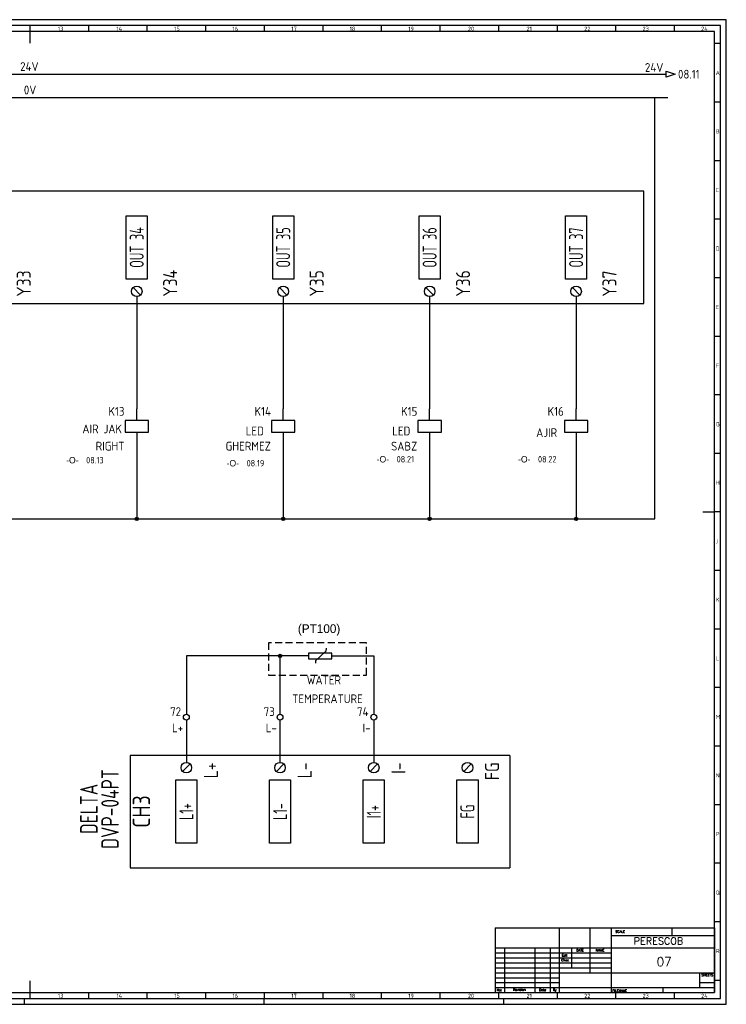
# Model space of a CAD drawing. Header units: millimetres. Extents: x 0 to 1189, y 5 to 846.
# Tile 2 of 2: x 586 to 1189, y 5 to 846. Entities that reach past the tile are written whole.
import ezdxf
from ezdxf.enums import TextEntityAlignment as Align

# ---------------------------------------------------------------- set-up
doc = ezdxf.new("R2010")
doc.units = ezdxf.units.MM
doc.header["$LTSCALE"] = 12
doc.linetypes.add('DASHED', pattern=[0.75, 0.5, -0.25])
doc.linetypes.add('HIDDEN2', pattern=[0.1875, 0.125, -0.0625])
for name, color, linetype in [('025', 1, 'Continuous'), ('035', 5, 'Continuous'), ('07', 7, 'Continuous'), ('DESC', 1, 'Continuous'), ('LOCBOX', 92, 'HIDDEN2'), ('MISC', 2, 'Continuous'), ('RED_2.5mm^2', 1, 'Continuous'), ('SYMS', 7, 'Continuous'), ('TAGS', 51, 'Continuous'), ('TERMS', 4, 'Continuous'), ('WIRENO', 70, 'Continuous'), ('WIREREF', 61, 'Continuous'), ('XREF', 7, 'Continuous')]:
    doc.layers.add(name, color=color, linetype=linetype)
doc.styles.add('ISO Proportional', font='isocp.shx')
doc.styles.add('WD', font='romans.shx')
doc.styles.add('WD_IEC', font='ISOCP2.shx', dxfattribs={"width": 0.9, "height": 4})

# ---------------------------------------------------------------- blocks, each defined once
blk = doc.blocks.new('IEC_border_a0')
at = {"layer": '035', "color": 0}
for p, q in [((1189, 841), (0, 841)), ((594.5, 836), (594.5, 831)), ((644.5, 836), (644.5, 831)), ((694.5, 836), (694.5, 831)), ((744.5, 836), (744.5, 831)), ((794.5, 836), (794.5, 831)), ((844.5, 836), (844.5, 831)), ((894.5, 836), (894.5, 831)), ((944.5, 836), (944.5, 831)), ((994.5, 836), (994.5, 831)), ((1044.5, 836), (1044.5, 831)), ((1094.5, 836), (1094.5, 831)), ((1144.5, 836), (1144.5, 831)), ((1189, 0), (1189, 841)), ((1183.97, 820.54), (1178.98, 820.54)), ((1183.97, 770.54), (1178.98, 770.54)), ((1183.97, 720.54), (1178.98, 720.54)), ((1183.97, 670.54), (1178.98, 670.54)), ((1183.97, 620.54), (1178.98, 620.54)), ((1183.98, 570.5), (1179, 570.5)), ((1183.98, 520.5), (1178.98, 520.5)), ((1183.98, 470.5), (1179, 470.5)), ((1183.98, 420.5), (1179, 420.5)), ((1183.98, 420.5), (1179, 420.5)), ((1183.98, 370.5), (1179, 370.5)), ((1183.98, 320.5), (1179, 320.5)), ((1184, 270.46), (1179.02, 270.46)), ((1184, 270.46), (1179.02, 270.46)), ((1184, 220.46), (1179.02, 220.46)), ((1184, 170.46), (1179.02, 170.46)), ((1184, 120.46), (1179.02, 120.46)), ((1184, 70.46), (1179.02, 70.46)), ((1184.02, 20.42), (1179.03, 20.42)), ((594.5, 10), (594.5, 5)), ((644.5, 10), (644.5, 5)), ((694.5, 10), (694.5, 5)), ((744.5, 10), (744.5, 5)), ((744.5, 10), (744.5, 5)), ((794.5, 10), (794.5, 5)), ((844.5, 10), (844.5, 5)), ((894.5, 10), (894.5, 5)), ((944.5, 10), (944.5, 5)), ((994.5, 10), (994.5, 5)), ((1044.5, 10), (1044.5, 5)), ((1094.5, 10), (1094.5, 5)), ((1144.5, 10), (1144.5, 5)), ((0, 0), (1189, 0)), ((590, 0), (590, 5)), ((794.5, 0), (794.5, 5)), ((999, 0), (999, 5))]:
    blk.add_line(p, q, dxfattribs=at)
blk.add_lwpolyline([(10, 10), (1179, 10), (1179, 831), (10, 831)], close=True, dxfattribs=at)
at = {"layer": '07', "color": 0}
for p, q in [((594.5, 831), (594.5, 821)), ((1169, 420.5), (1179, 420.5)), ((594.5, 20), (594.5, 10))]:
    blk.add_line(p, q, dxfattribs=at)
blk.add_lwpolyline([(5, 5), (1184, 5), (1184, 836), (5, 836)], close=True, dxfattribs=at)
at = {"layer": '035', "color": 0, "style": 'ISO Proportional'}
for s, p in [('13', (618.42, 831.5)), ('14', (668.46, 831.5)), ('15', (717.72, 831.5)), ('16', (767.49, 831.5)), ('17', (817.72, 831.5)), ('18', (867.49, 831.5)), ('19', (917.49, 831.5)), ('20', (968.42, 831.5)), ('21', (1018.46, 831.5)), ('22', (1067.72, 831.5)), ('23', (1117.49, 831.5)), ('24', (1167.49, 831.5)), ('A', (1179.98, 793.79)), ('B', (1179.98, 743.79)), ('C', (1179.98, 693.79)), ('D', (1179.98, 643.79)), ('E', (1180, 593.75)), ('F', (1180, 543.75)), ('G', (1180, 493.75)), ('H', (1180, 443.75)), ('J', (1180, 393.75)), ('K', (1180, 343.75)), ('L', (1180.02, 293.72)), ('M', (1180.02, 243.72)), ('N', (1180.02, 193.72)), ('P', (1180.02, 143.72)), ('Q', (1180.02, 93.72)), ('R', (1180.03, 43.68)), ('13', (618.42, 5.5)), ('14', (668.46, 5.5)), ('15', (717.72, 5.5)), ('16', (767.49, 5.5)), ('17', (817.72, 5.5)), ('18', (867.49, 5.5)), ('19', (917.49, 5.5)), ('20', (968.42, 5.5)), ('21', (1018.46, 5.5)), ('22', (1067.72, 5.5)), ('23', (1117.49, 5.5)), ('24', (1167.49, 5.5))]:
    blk.add_text(s, height=3.5, dxfattribs=at).set_placement(p)
blk = doc.blocks.new('IEC_tblock_a0')
at = {"layer": '035'}
for p, q in [((-106.6, 55.25), (-106.6, 17)), ((-36.4, 55.25), (-36.4, 48.88)), ((-88.4, 48.88), (0, 48.88)), ((-187.2, 34), (-88.4, 34)), ((-179.4, 38.25), (-179.4, 0)), ((-153.4, 38.25), (-153.4, 0)), ((-140.4, 38.25), (-140.4, 0)), ((-122.2, 38.25), (-122.2, 21.25)), ((-187.2, 29.75), (-88.4, 29.75)), ((-187.2, 25.5), (-88.4, 25.5)), ((-187.2, 21.25), (-88.4, 21.25)), ((-187.2, 17), (-132.6, 17)), ((-187.2, 12.75), (-132.6, 12.75)), ((-187.2, 8.5), (-132.6, 8.5)), ((-13, 8.5), (0, 8.5)), ((-187.2, 4.25), (0, 4.25)), ((-44.2, 4.25), (-44.2, 0))]:
    blk.add_line(p, q, dxfattribs=at)
at = {"layer": '07'}
for p, q in [((-187.2, 55.25), (0, 55.25)), ((-187.2, 55.25), (-187.2, 0)), ((-132.6, 55.25), (-132.6, 0)), ((-88.4, 55.25), (-88.4, 0)), ((0, 55.25), (0, 0)), ((-187.2, 38.25), (0, 38.25)), ((-132.6, 17), (0, 17)), ((-13, 17), (-13, 4.25)), ((-187.2, 0), (0, 0))]:
    blk.add_line(p, q, dxfattribs=at)
at = {"style": 'WD'}
for tag, p in [('SCALE', (-69.88, 51.07)), ('SH', (-8.74, 10.06)), ('FILENAME', (-68.15, 0.8))]:
    blk.add_attdef(tag, p, '', height=2, dxfattribs=at)
for tag, height, p in [('PROJDESC', 5, (-45.9, 29.2)), ('CKDATE', 2, (-114.85, 26.58)), ('EDDATE', 2, (-114.97, 30.8)), ('EDBY', 2, (-98.02, 30.86)), ('CKBY', 2, (-97.88, 26.3)), ('DWGDESC', 5, (-44.85, 19.72)), ('DWGNO', 3.5, (-48.54, 9.46))]:
    blk.add_attdef(tag, text='', height=height, dxfattribs=at).set_placement(p, align=Align.CENTER)
at = {"style": 'WD', "flags": 1}
blk.add_attdef('WD_TB', (-120.95, 11.91), '', height=2, dxfattribs=at)
at = {"layer": '025', "style": 'WD'}
for s, p in [('SCALE', (-80.57, 51.13)), ('NAME', (-97.74, 35.14)), ('No:', (-183.81, 1.19)), ('Revision', (-166.53, 1.47)), ('Date', (-146.79, 1.28)), ('By', (-136.33, 1.37))]:
    blk.add_text(s, height=2, dxfattribs=at).set_placement(p, align=Align.CENTER)
for s, p in [('DATE', (-118, 35)), ('Chec.', (-130.82, 26.72)), ('Edit', (-130.55, 30.72)), ('SHEETS', (-11.17, 14.05)), ('FILENAME', (-87.18, 0.61))]:
    blk.add_text(s, height=2, dxfattribs=at).set_placement(p)
blk = doc.blocks.new('PLCIO_2F11')
at = {"layer": 'SYMS'}
for p, q in [((-48, 48), (-48, -48)), ((1007.91, 48), (-48, 48)), ((1007.91, -48), (1007.91, 48)), ((-3.18, 34.32), (3.18, 40.68)), ((66, -27), (66, 27)), ((66, 27), (84, 27)), ((84, 27), (84, -27)), ((191, -27), (191, 27)), ((191, 27), (209, 27)), ((209, 27), (209, -27)), ((316, -27), (316, 27)), ((316, 27), (334, 27)), ((334, 27), (334, -27)), ((441, -27), (441, 27)), ((441, 27), (459, 27)), ((459, 27), (459, -27)), ((566, -27), (566, 27)), ((566, 27), (584, 27)), ((584, 27), (584, -27)), ((691, -27), (691, 27)), ((691, 27), (709, 27)), ((709, 27), (709, -27)), ((816, -27), (816, 27)), ((816, 27), (834, 27)), ((834, 27), (834, -27)), ((941, -27), (941, 27)), ((941, 27), (959, 27)), ((959, 27), (959, -27)), ((84, -27), (66, -27)), ((209, -27), (191, -27)), ((334, -27), (316, -27)), ((459, -27), (441, -27)), ((584, -27), (566, -27)), ((709, -27), (691, -27)), ((834, -27), (816, -27)), ((959, -27), (941, -27)), ((71.82, -34.32), (78.18, -40.68)), ((196.82, -34.32), (203.18, -40.68)), ((321.82, -34.32), (328.18, -40.68)), ((446.82, -34.32), (453.18, -40.68)), ((571.82, -34.32), (578.18, -40.68)), ((696.82, -34.32), (703.18, -40.68)), ((821.82, -34.32), (828.18, -40.68)), ((946.82, -34.32), (953.18, -40.68)), ((-48, -48), (1007.91, -48))]:
    blk.add_line(p, q, dxfattribs=at)
for centre in [(0, 37.5), (75, -37.5), (200, -37.5), (325, -37.5), (450, -37.5), (575, -37.5), (700, -37.5), (825, -37.5), (950, -37.5)]:
    blk.add_circle(centre, 4.5, dxfattribs=at)
at = {"layer": 'SYMS', "style": 'WD_IEC', "width": 0.9}
for tag, p in [('TERMDESC01', (6, 60)), ('TERM02', (97.5, -42)), ('TERM03', (222.5, -42)), ('TERM04', (347.5, -42)), ('TERM05', (472.5, -42)), ('TERM06', (597.5, -42)), ('TERM07', (722.5, -42)), ('TERM08', (847.5, -42)), ('TERM09', (972.5, -42))]:
    blk.add_attdef(tag, text='', height=12, rotation=90, dxfattribs=at).set_placement(p, align=Align.TOP_LEFT)
for tag, p in [('DESCB02', (84, 66)), ('DESCC02', (102, 66)), ('DESCD02', (120, 66)), ('DESCB03', (209, 66)), ('DESCC03', (227, 66)), ('DESCD03', (245, 66)), ('DESCA04', (316, 66)), ('DESCB04', (334, 66)), ('DESCC04', (352, 66)), ('DESCD04', (370, 66)), ('DESCB05', (459, 66)), ('DESCC05', (477, 66)), ('DESCD05', (495, 66)), ('DESCA06', (566, 66)), ('DESCB06', (584, 66)), ('DESCC06', (602, 66)), ('DESCD06', (620, 66)), ('DESCA07', (691, 66)), ('DESCB07', (709, 66)), ('DESCC07', (727, 66)), ('DESCD07', (745, 66)), ('DESCA08', (816, 66)), ('DESCB08', (834, 66)), ('DESCC08', (852, 66)), ('DESCD08', (870, 66)), ('DESCB09', (959, 66)), ('DESCC09', (977, 66)), ('DESCD09', (995, 66)), ('DESCA02', (66, 66)), ('DESCE02', (138, 66)), ('DESCA03', (191, 66)), ('DESCE03', (263, 66)), ('DESCE04', (388, 66)), ('DESCA05', (441, 66)), ('DESCE05', (513, 66)), ('DESCE06', (638, 66)), ('DESCE07', (763, 66)), ('DESCE08', (888, 66)), ('DESCA09', (941, 66)), ('DESCE09', (1013, 66))]:
    blk.add_attdef(tag, p, '', height=15, rotation=90, dxfattribs=at)
at = {"layer": 'SYMS', "style": 'WD_IEC', "width": 0.9, "flags": 1}
for tag, p in [('X2TERM01', (0, 42)), ('X8TERM02', (75, -42)), ('X8TERM03', (200, -42)), ('X8TERM04', (325, -42)), ('X8TERM05', (450, -42)), ('X8TERM06', (575, -42)), ('X8TERM07', (700, -42)), ('X8TERM08', (825, -42)), ('X8TERM09', (950, -42))]:
    blk.add_attdef(tag, text='', height=1.92, rotation=90, dxfattribs=at).set_placement(p, align=Align.RIGHT)
at = {"layer": 'SYMS', "style": 'WD_IEC', "width": 0.9}
for tag, p in [('TERM01', (12, 42)), ('TERMDESC02', (81, -60)), ('TERMDESC03', (206, -60)), ('TERMDESC04', (331, -60)), ('TERMDESC05', (456, -60)), ('TERMDESC06', (581, -60)), ('TERMDESC07', (706, -60)), ('TERMDESC08', (831, -60)), ('TERMDESC09', (956, -60))]:
    blk.add_attdef(tag, text='', height=12, rotation=90, dxfattribs=at).set_placement(p, align=Align.TOP_RIGHT)
at = {"layer": 'SYMS', "style": 'WD_IEC'}
for tag, width, p in [('INST', 0.8, (-159, 0)), ('LINE1', 0.9, (-87, 0)), ('LINE2', 0.9, (-69, 0)), ('DESC', 0.9, (-50.84, 0)), ('LOC', 0.8, (-141, 0)), ('MFG', 0.8, (-123, 0)), ('CAT', 0.8, (-105, 0)), ('TAG', 0.7, (-30.87, 0))]:
    blk.add_attdef(tag, text='', height=15, rotation=90, dxfattribs=dict(at, width=width)).set_placement(p, align=Align.CENTER)
at = {"layer": 'SYMS', "style": 'WD_IEC', "width": 0.7}
for tag, p in [('TAGA02', (75, 0)), ('TAGA03', (200, 0)), ('TAGA04', (325, 0)), ('TAGA05', (450, 0)), ('TAGA06', (575, 0)), ('TAGA07', (700, 0)), ('TAGA08', (825, 0)), ('TAGA09', (950, 0))]:
    blk.add_attdef(tag, text='', height=12, rotation=90, dxfattribs=at).set_placement(p, align=Align.MIDDLE_CENTER)
at = {"layer": 'SYMS', "linetype": 'Continuous', "style": 'WD_IEC', "width": 0.9, "flags": 9}
blk.add_attdef('ASSYCODE', text='', height=1.92, rotation=90, dxfattribs=at).set_placement((-102.85, -22.08), align=Align.CENTER)
blk = doc.blocks.new('WDDOT')
for radius in [0.72, 0.449, 0.223]:
    blk.add_circle((0, 0), radius)
blk = doc.blocks.new('VCR1')
for p, q in [((0, 2.5), (0, 7.5)), ((0, -2.5), (0, -7.5))]:
    blk.add_line(p, q)
blk.add_lwpolyline([(-5, 2.5), (-5, -2.5), (5, -2.5), (5, 2.5)], close=True)
at = {"style": 'WD_IEC'}
for tag, p in [('INST', (-5.25, 11.5)), ('LOC', (-5.25, 8)), ('TAG1', (-5.25, 4.5)), ('DESC1', (-5.25, -6.85)), ('DESC2', (-5.25, -10.35)), ('DESC3', (-5.25, -13.85))]:
    blk.add_attdef(tag, text='', height=2.5, dxfattribs=at).set_placement(p, align=Align.RIGHT)
blk.add_attdef('TERM01', text='', height=2, rotation=90, dxfattribs=at).set_placement((-1, 7.5), align=Align.RIGHT)
at = {"style": 'WD_IEC', "flags": 1}
for tag, p, height in [('X2TERM01', (0, 7.5), 0.32), ('X4LINK', (-5, 0), 0.32), ('X1LINK', (5, 0), 0.32), ('ASSYCODE', (1, -4), 1), ('X8TERM02', (0, -7.5), 0.32), ('CATDESC', (1, -7), 1), ('FAMILY', (1, -5.5), 1)]:
    blk.add_attdef(tag, p, '', height=height, dxfattribs=at)
at = {"style": 'WD_IEC', "flags": 9}
for tag, p in [('MFG', (-6, 1)), ('CAT', (-6, -1.5))]:
    blk.add_attdef(tag, text='', height=1.5, dxfattribs=at).set_placement(p, align=Align.RIGHT)
at = {"style": 'WD_IEC'}
blk.add_attdef('TERM02', (-1, -7.5), '', height=2, rotation=90, dxfattribs=at)
at = {"lineweight": 9, "style": 'WD_IEC'}
for tag, p in [('NO', (-5.5, -16.5)), ('NC', (-5.5, -20))]:
    blk.add_attdef(tag, text='', height=2.5, dxfattribs=at).set_placement(p, align=Align.TOP_RIGHT)
for tag, p in [('XREFNO', (-4, -16.5)), ('XREFNC', (-4, -20))]:
    blk.add_attdef(tag, text='', height=2.5, dxfattribs=at).set_placement(p, align=Align.TOP_LEFT)
blk = doc.blocks.new('WD_WNH')
at = {"linetype": 'Continuous', "style": 'WD_IEC', "width": 0.8}
blk.add_attdef('WIRENO', text='', height=2.5, dxfattribs=at).set_placement((0, 0.75), align=Align.CENTER)
at = {"style": 'WD_IEC', "flags": 1}
for tag, p in [('W01USER', (0, 1.25)), ('W02USER', (0, 1.125)), ('W03USER', (0, 1)), ('W04USER', (0, 0.875)), ('W05USER', (0, 0.75)), ('W06USER', (0, 0.625)), ('W07USER', (0, 0.5)), ('W08USER', (0, 0.375)), ('W09USER', (0, 0.25)), ('W10USER', (0, 0.125))]:
    blk.add_attdef(tag, text='', height=0.08, dxfattribs=at).set_placement(p, align=Align.CENTER)
blk = doc.blocks.new('PLCIO_6325')
blk.add_line((276, 48), (276, -48))
at = {"layer": 'SYMS'}
for p, q in [((-48, 48), (-48, -48)), ((276, 48), (-48, 48)), ((-3.18, 34.32), (3.18, 40.68)), ((76.82, 34.32), (83.18, 40.68)), ((156.82, 34.32), (163.18, 40.68)), ((236.82, 34.32), (243.18, 40.68)), ((-9, -27), (-9, 27)), ((-9, 27), (9, 27)), ((9, 27), (9, -27)), ((71, -27), (71, 27)), ((71, 27), (89, 27)), ((89, 27), (89, -27)), ((151, -27), (151, 27)), ((151, 27), (169, 27)), ((169, 27), (169, -27)), ((231, -27), (231, 27)), ((231, 27), (249, 27)), ((249, 27), (249, -27)), ((9, -27), (-9, -27)), ((89, -27), (71, -27)), ((169, -27), (151, -27)), ((249, -27), (231, -27)), ((-48, -48), (276, -48))]:
    blk.add_line(p, q, dxfattribs=at)
for centre in [(0, 37.5), (80, 37.5), (160, 37.5), (240, 37.5)]:
    blk.add_circle(centre, 4.5, dxfattribs=at)
at = {"layer": 'SYMS', "style": 'WD_IEC', "width": 0.9}
for tag, p in [('TERMDESC02', (86.25, 60)), ('TERMDESC04', (246.25, 60)), ('TERMDESC01', (6.25, 60)), ('TERMDESC03', (166.25, 60))]:
    blk.add_attdef(tag, text='', height=12, rotation=90, dxfattribs=at).set_placement(p, align=Align.TOP_LEFT)
at = {"layer": 'SYMS', "style": 'WD_IEC', "width": 0.9, "flags": 1}
for tag, p in [('X2TERM01', (0, 42)), ('X2TERM02', (80, 42)), ('X2TERM03', (160, 42)), ('X2TERM04', (240, 42))]:
    blk.add_attdef(tag, text='', height=1.92, rotation=90, dxfattribs=at).set_placement(p, align=Align.RIGHT)
at = {"layer": 'SYMS', "style": 'WD_IEC', "width": 0.9}
for tag, p in [('TERM01', (15, 42)), ('TERM02', (95, 42)), ('TERM03', (175, 42)), ('TERM04', (255, 42))]:
    blk.add_attdef(tag, text='', height=12, rotation=90, dxfattribs=at).set_placement(p, align=Align.TOP_RIGHT)
at = {"layer": 'SYMS', "style": 'WD_IEC'}
for tag, width, p in [('INST', 0.8, (-159, 0)), ('LINE1', 0.9, (-87, 0)), ('LINE2', 0.9, (-69, 0)), ('DESC', 0.9, (-50.84, 0)), ('LOC', 0.8, (-141, 0)), ('MFG', 0.8, (-123, 0)), ('CAT', 0.8, (-105, 0)), ('TAG', 0.9, (-30.87, 0))]:
    blk.add_attdef(tag, text='', height=15, rotation=90, dxfattribs=dict(at, width=width)).set_placement(p, align=Align.CENTER)
at = {"layer": 'SYMS', "style": 'WD_IEC', "width": 0.7}
for tag, p in [('TAGA01', (0, 0)), ('TAGA02', (80, 0)), ('TAGA03', (160, 0)), ('TAGA04', (240, 0))]:
    blk.add_attdef(tag, text='', height=12, rotation=90, dxfattribs=at).set_placement(p, align=Align.MIDDLE_CENTER)
at = {"layer": 'SYMS', "linetype": 'Continuous', "style": 'WD_IEC', "width": 0.9, "flags": 9}
blk.add_attdef('ASSYCODE', text='', height=1.92, rotation=90, dxfattribs=at).set_placement((-102.85, -22.08), align=Align.CENTER)
at = {"layer": 'SYMS', "style": 'WD_IEC', "width": 0.9}
for tag, p in [('DESCA01', (-9, -111)), ('DESCB01', (9, -111)), ('DESCC01', (27, -111)), ('DESCD01', (45, -111)), ('DESCE01', (63, -111)), ('DESCA02', (71, -111)), ('DESCB02', (89, -111)), ('DESCC02', (107, -111)), ('DESCD02', (125, -111)), ('DESCE02', (143, -111)), ('DESCA03', (151, -111)), ('DESCB03', (169, -111)), ('DESCC03', (187, -111)), ('DESCD03', (205, -111)), ('DESCE03', (223, -111)), ('DESCA04', (231, -111)), ('DESCB04', (249, -111)), ('DESCC04', (267, -111)), ('DESCD04', (285, -111)), ('DESCE04', (303, -111))]:
    blk.add_attdef(tag, text='', height=15, rotation=90, dxfattribs=at).set_placement(p, align=Align.RIGHT)
blk = doc.blocks.new('HRE1B')
for p, q in [((-5, 0), (-10, 0)), ((2.49, 2.08), (-2.04, -2.04)), ((2.52, 3.3), (2.49, 2.08)), ((5, 0), (10, 0)), ((-2.04, -2.04), (-2.04, -3.01))]:
    blk.add_line(p, q)
blk.add_lwpolyline([(-5, -1.25), (5, -1.25), (5, 1.25), (-5, 1.25)], close=True)
at = {"style": 'WD_IEC'}
for tag, p in [('INST', (-7.5, 11.12)), ('LOC', (-7.5, 7.62)), ('TAG1', (-7.5, 4.12)), ('DESC1', (-7.5, -7.25)), ('DESC2', (-7.5, -10.75)), ('DESC3', (-7.5, -14.25))]:
    blk.add_attdef(tag, text='', height=2.5, dxfattribs=at).set_placement(p, align=Align.RIGHT)
for tag, p, height, flags in [('MFG', (7.42, 12.12), 1.5, 9), ('CAT', (7.42, 9.62), 1.5, 9), ('X4TERM01', (-10, 0), 0.32, 1), ('TERM01', (-10, 1), 2, 8), ('X1TERM02', (10, 0), 0.32, 1), ('ASSYCODE', (6, -2.75), 1, 1), ('FAMILY', (6, -4.25), 1, 1), ('CATDESC', (6, -5.75), 1, 1)]:
    blk.add_attdef(tag, p, '', height=height, dxfattribs=dict(at, flags=flags))
blk.add_attdef('RATING1', (-2.58, 4.12), '', height=2.5, dxfattribs=at)
at = {"style": 'WD_IEC', "flags": 8}
blk.add_attdef('TERM02', text='', height=2, dxfattribs=at).set_placement((10, 1), align=Align.RIGHT)
blk = doc.blocks.new('VT0002')
blk.add_circle((0, 0), 1.25)
at = {"style": 'WD_IEC'}
for tag, p in [('INST', (-2.25, 6.5)), ('LOC', (-2.25, 3.5)), ('DESC1', (-2.25, -6.25)), ('DESC2', (-2.25, -9.25)), ('DESC3', (-2.25, -12.25))]:
    blk.add_attdef(tag, text='', height=2.5, dxfattribs=at).set_placement(p, align=Align.RIGHT)
at = {"style": 'WD_IEC', "flags": 1}
for tag, p, height in [('ASSYCODE', (2.75, 10.75), 1), ('CATDESC', (2.75, 9.25), 1), ('MFG', (2.75, 7.25), 1.5), ('CAT', (2.75, 4.75), 1.5), ('X4PIN01', (-1.25, 1), 0.25), ('X4TERMDESC01', (-1.25, 0.5), 0.4), ('X4TERM01', (-1.25, 0), 0.25), ('STRIPSEQ', (0, 0), 0.025), ('X2PIN01', (0, 2.25), 0.25), ('X2TERMDESC01', (0, 1.75), 0.4), ('X2TERM01', (0, 1.25), 0.25), ('X8PIN01', (0, -0.25), 0.25), ('X1PIN01', (1.25, 1), 0.25), ('X1TERMDESC01', (1.25, 0.5), 0.4), ('X1TERM01', (1.25, 0), 0.25), ('LINKTERM', (0, -0.04), 0.025), ('X8TERMDESC01', (0, -0.75), 0.4), ('X8TERM01', (0, -1.25), 0.25)]:
    blk.add_attdef(tag, p, '', height=height, dxfattribs=at)
at = {"style": 'WD_IEC', "flags": 8}
for tag, height, p in [('TAGSTRIP', 2.5, (-2.25, 0.5)), ('TERM01', 2, (-2.25, -3.25))]:
    blk.add_attdef(tag, text='', height=height, dxfattribs=at).set_placement(p, align=Align.RIGHT)
blk = doc.blocks.new('HA1S1')
blk.add_lwpolyline([(0, 1.25), (3.75, 0), (0, -1.25)], close=True)
at = {"style": 'WD_IEC'}
for tag, height, flags, p in [('WIRENO', 2.5, 8, (-1.25, 1)), ('SIGCODE', 1, 1, (5, 1.8))]:
    blk.add_attdef(tag, text='', height=height, dxfattribs=dict(at, flags=flags)).set_placement(p, align=Align.RIGHT)
at = {"style": 'WD_IEC', "flags": 1}
blk.add_attdef('X4TERM01', (0, 0), '', height=0.32, dxfattribs=at)
at = {"style": 'WD_IEC'}
blk.add_attdef('XREF', text='', height=2.5, dxfattribs=at).set_placement((5, 0), align=Align.MIDDLE_LEFT)
blk.add_attdef('DESC1', text='', height=2.5, dxfattribs=at).set_placement((-1.25, -1), align=Align.TOP_RIGHT)

msp = doc.modelspace()

# ---------------------------------------------------------------- linework, layer by layer
at = {"layer": 'LOCBOX', "color": 0, "linetype": 'DASHED'}
msp.add_lwpolyline([(881.82, 313.71), (798.14, 313.71), (798.14, 286.2), (881.82, 286.2)], close=True, dxfattribs=at)
at = {"layer": 'RED_2.5mm^2', "color": 0}
for p, q in [((50.27, 799.38), (1137.78, 799.38)), ((50.27, 779.38), (1139.03, 779.38)), ((1128.1, 419.57), (1128.1, 779.38)), ((685.8, 609.39), (685.8, 513.63)), ((810.8, 609.39), (810.8, 513.63)), ((935.8, 609.39), (935.8, 513.63)), ((1060.8, 609.39), (1060.8, 513.63)), ((685.8, 483.63), (685.8, 419.57)), ((810.8, 483.63), (810.8, 419.57)), ((935.8, 483.63), (935.8, 419.57)), ((1060.8, 483.63), (1060.8, 419.57)), ((185.8, 419.57), (1128.1, 419.57)), ((822.34, 302.46), (728.11, 302.46)), ((728.11, 302.46), (728.11, 252.69)), ((808.11, 252.69), (808.11, 302.46)), ((862.34, 302.46), (888.11, 302.46)), ((888.11, 302.46), (888.11, 252.69)), ((728.11, 247.69), (728.11, 211.56)), ((808.11, 211.56), (808.11, 247.69)), ((888.11, 247.69), (888.11, 211.56))]:
    msp.add_line(p, q, dxfattribs=at)

# ---------------------------------------------------------------- block references
msp.add_blockref('IEC_border_a0', (0, 4.94))
ref = msp.add_blockref('IEC_tblock_a0', (1179, 14.94))
ref.add_attrib('SH', '07', (1129.54, 37.57), dxfattribs={"height": 7.5, "style": 'WD'})
ref.add_attrib('PROJDESC', 'PERESCOB', dxfattribs={"height": 6, "style": 'WD'}).set_placement((1131.12, 56.04), align=Align.CENTER)
at = {"layer": 'SYMS'}
ref = msp.add_blockref('HA1S1', (1137.78, 799.38), dxfattribs=dict(at, xscale=2, yscale=2, zscale=2))
ref.add_attrib('XREF', '08.11', dxfattribs={"layer": 'XREF', "height": 7.5, "style": 'WD_IEC'}).set_placement((1147.78, 799.38), align=Align.MIDDLE_LEFT)
ref.add_attrib('WIRENO', '24V', dxfattribs={"layer": 'WIREREF', "height": 7.5, "style": 'WD_IEC', "flags": 8}).set_placement((1135.28, 801.38), align=Align.RIGHT)
at = {"layer": 'SYMS', "color": 0}
ref = msp.add_blockref('PLCIO_2F11', (110.8, 651.39), dxfattribs=at)
ref.add_attrib('TERM01', 'C0', dxfattribs={"layer": 'TERMS', "height": 12, "rotation": 90, "style": 'WD_IEC', "width": 0.9}).set_placement((122.8, 693.39), align=Align.TOP_RIGHT)
ref.add_attrib('TAG', 'OUT POT', dxfattribs={"layer": 'TAGS', "height": 15, "rotation": 90, "style": 'WD_IEC', "width": 0.7}).set_placement((79.93, 651.39), align=Align.CENTER)
ref.add_attrib('CAT', '16SP-2', dxfattribs={"layer": 'MISC', "height": 15, "rotation": 90, "style": 'WD_IEC', "width": 0.8}).set_placement((50.14, 652.16), align=Align.CENTER)
ref.add_attrib('MFG', 'DELTA DVP', dxfattribs={"layer": 'MISC', "height": 15, "rotation": 90, "style": 'WD_IEC', "width": 0.8}).set_placement((32.14, 652.16), align=Align.CENTER)
ref.add_attrib('TERM02', 'Y30', dxfattribs={"layer": 'TERMS', "height": 12, "rotation": 90, "style": 'WD_IEC', "width": 0.9}).set_placement((208.3, 609.39), align=Align.TOP_LEFT)
ref.add_attrib('TAGA02', 'OUT 30', dxfattribs={"layer": 'TAGS', "height": 12, "rotation": 90, "style": 'WD_IEC', "width": 0.7}).set_placement((185.8, 651.39), align=Align.MIDDLE_CENTER)
ref.add_attrib('TERM03', 'Y31', dxfattribs={"layer": 'TERMS', "height": 12, "rotation": 90, "style": 'WD_IEC', "width": 0.9}).set_placement((333.3, 609.39), align=Align.TOP_LEFT)
ref.add_attrib('TAGA03', 'OUT 31', dxfattribs={"layer": 'TAGS', "height": 12, "rotation": 90, "style": 'WD_IEC', "width": 0.7}).set_placement((310.8, 651.39), align=Align.MIDDLE_CENTER)
ref.add_attrib('TERM04', 'Y32', dxfattribs={"layer": 'TERMS', "height": 12, "rotation": 90, "style": 'WD_IEC', "width": 0.9}).set_placement((458.3, 609.39), align=Align.TOP_LEFT)
ref.add_attrib('TAGA04', 'OUT 32', dxfattribs={"layer": 'TAGS', "height": 12, "rotation": 90, "style": 'WD_IEC', "width": 0.7}).set_placement((435.8, 651.39), align=Align.MIDDLE_CENTER)
ref.add_attrib('TERM05', 'Y33', dxfattribs={"layer": 'TERMS', "height": 12, "rotation": 90, "style": 'WD_IEC', "width": 0.9}).set_placement((583.3, 609.39), align=Align.TOP_LEFT)
ref.add_attrib('TAGA05', 'OUT 33', dxfattribs={"layer": 'TAGS', "height": 12, "rotation": 90, "style": 'WD_IEC', "width": 0.7}).set_placement((560.8, 651.39), align=Align.MIDDLE_CENTER)
ref.add_attrib('TERM06', 'Y34', dxfattribs={"layer": 'TERMS', "height": 12, "rotation": 90, "style": 'WD_IEC', "width": 0.9}).set_placement((708.3, 609.39), align=Align.TOP_LEFT)
ref.add_attrib('TAGA06', 'OUT 34', dxfattribs={"layer": 'TAGS', "height": 12, "rotation": 90, "style": 'WD_IEC', "width": 0.7}).set_placement((685.8, 651.39), align=Align.MIDDLE_CENTER)
ref.add_attrib('TERM07', 'Y35', dxfattribs={"layer": 'TERMS', "height": 12, "rotation": 90, "style": 'WD_IEC', "width": 0.9}).set_placement((833.3, 609.39), align=Align.TOP_LEFT)
ref.add_attrib('TAGA07', 'OUT 35', dxfattribs={"layer": 'TAGS', "height": 12, "rotation": 90, "style": 'WD_IEC', "width": 0.7}).set_placement((810.8, 651.39), align=Align.MIDDLE_CENTER)
ref.add_attrib('TERM08', 'Y36', dxfattribs={"layer": 'TERMS', "height": 12, "rotation": 90, "style": 'WD_IEC', "width": 0.9}).set_placement((958.3, 609.39), align=Align.TOP_LEFT)
ref.add_attrib('TAGA08', 'OUT 36', dxfattribs={"layer": 'TAGS', "height": 12, "rotation": 90, "style": 'WD_IEC', "width": 0.7}).set_placement((935.8, 651.39), align=Align.MIDDLE_CENTER)
ref.add_attrib('TERM09', 'Y37', dxfattribs={"layer": 'TERMS', "height": 12, "rotation": 90, "style": 'WD_IEC', "width": 0.9}).set_placement((1083.3, 609.39), align=Align.TOP_LEFT)
ref.add_attrib('TAGA09', 'OUT 37', dxfattribs={"layer": 'TAGS', "height": 12, "rotation": 90, "style": 'WD_IEC', "width": 0.7}).set_placement((1060.8, 651.39), align=Align.MIDDLE_CENTER)
ref = msp.add_blockref('VCR1', (685.8, 498.63), dxfattribs=dict(at, xscale=2, yscale=2, zscale=2))
ref.add_attrib('DESC2', 'RIGHT', dxfattribs={"layer": 'DESC', "height": 7.5, "style": 'WD_IEC'}).set_placement((675.3, 477.93), align=Align.RIGHT)
ref.add_attrib('DESC1', 'AIR JAK', dxfattribs={"layer": 'DESC', "height": 7.5, "style": 'WD_IEC'}).set_placement((673.18, 492.67), align=Align.RIGHT)
ref.add_attrib('TAG1', 'K13', dxfattribs={"layer": 'TAGS', "height": 7.5, "style": 'WD_IEC'}).set_placement((675.3, 507.63), align=Align.RIGHT)
ref = msp.add_blockref('VCR1', (810.8, 498.63), dxfattribs=dict(at, xscale=2, yscale=2, zscale=2))
ref.add_attrib('DESC2', 'GHERMEZ', dxfattribs={"layer": 'DESC', "height": 7.5, "style": 'WD_IEC'}).set_placement((800.3, 477.93), align=Align.RIGHT)
ref.add_attrib('DESC1', 'LED', dxfattribs={"layer": 'DESC', "height": 7.5, "style": 'WD_IEC'}).set_placement((794.33, 490.89), align=Align.RIGHT)
ref.add_attrib('TAG1', 'K14', dxfattribs={"layer": 'TAGS', "height": 7.5, "style": 'WD_IEC'}).set_placement((800.3, 507.63), align=Align.RIGHT)
ref = msp.add_blockref('VCR1', (935.8, 498.63), dxfattribs=dict(at, xscale=2, yscale=2, zscale=2))
ref.add_attrib('DESC2', 'SABZ', dxfattribs={"layer": 'DESC', "height": 7.5, "style": 'WD_IEC'}).set_placement((925.3, 477.93), align=Align.RIGHT)
ref.add_attrib('DESC1', 'LED', dxfattribs={"layer": 'DESC', "height": 7.5, "style": 'WD_IEC'}).set_placement((919.33, 490.89), align=Align.RIGHT)
ref.add_attrib('TAG1', 'K15', dxfattribs={"layer": 'TAGS', "height": 7.5, "style": 'WD_IEC'}).set_placement((925.3, 507.63), align=Align.RIGHT)
ref = msp.add_blockref('VCR1', (1060.8, 498.63), dxfattribs=dict(at, xscale=2, yscale=2, zscale=2))
ref.add_attrib('DESC1', 'AJIR', dxfattribs={"layer": 'DESC', "height": 7.5, "style": 'WD_IEC'}).set_placement((1044.61, 489.47), align=Align.RIGHT)
ref.add_attrib('TAG1', 'K16', dxfattribs={"layer": 'TAGS', "height": 7.5, "style": 'WD_IEC'}).set_placement((1050.3, 507.63), align=Align.RIGHT)
at = {"layer": 'SYMS', "color": 0, "xscale": 2, "yscale": 2, "zscale": 2}
for p in [(685.8, 419.57), (808.11, 302.46)]:
    msp.add_blockref('WDDOT', p, dxfattribs=at)
at = {"layer": 'SYMS', "xscale": 2, "yscale": 2, "zscale": 2}
for p in [(810.8, 419.57), (935.8, 419.57), (1060.8, 419.57)]:
    msp.add_blockref('WDDOT', p, dxfattribs=at)
at = {"layer": 'SYMS', "color": 0}
ref = msp.add_blockref('HRE1B', (842.34, 302.46), dxfattribs=dict(at, xscale=2, yscale=2, zscale=2))
ref.add_attrib('DESC2', 'TEMPERATURE', dxfattribs={"layer": 'DESC', "height": 7.5, "style": 'WD_IEC'}).set_placement((878.69, 262.13), align=Align.RIGHT)
ref.add_attrib('DESC1', 'WATER', dxfattribs={"layer": 'DESC', "height": 7.5, "style": 'WD_IEC'}).set_placement((860.13, 278.17), align=Align.RIGHT)
ref = msp.add_blockref('VT0002', (728.11, 250.19), dxfattribs=dict(at, xscale=2, yscale=2, zscale=2))
ref.add_attrib('TERM01', 'L+', dxfattribs={"layer": 'TERMS', "height": 7.5, "style": 'WD_IEC', "flags": 8}).set_placement((725.36, 237.28), align=Align.RIGHT)
ref.add_attrib('TAGSTRIP', '72', dxfattribs={"layer": 'TAGS', "height": 7.5, "style": 'WD_IEC', "flags": 8}).set_placement((723.61, 251.19), align=Align.RIGHT)
ref = msp.add_blockref('VT0002', (808.11, 250.19), dxfattribs=dict(at, xscale=2, yscale=2, zscale=2))
ref.add_attrib('TERM01', 'L-', dxfattribs={"layer": 'TERMS', "height": 7.5, "style": 'WD_IEC', "flags": 8}).set_placement((805.36, 237.28), align=Align.RIGHT)
ref.add_attrib('TAGSTRIP', '73', dxfattribs={"layer": 'TAGS', "height": 7.5, "style": 'WD_IEC', "flags": 8}).set_placement((803.61, 251.19), align=Align.RIGHT)
ref = msp.add_blockref('VT0002', (888.11, 250.19), dxfattribs=dict(at, xscale=2, yscale=2, zscale=2))
ref.add_attrib('TERM01', 'I-', dxfattribs={"layer": 'TERMS', "height": 7.5, "style": 'WD_IEC', "flags": 8}).set_placement((885.36, 237.28), align=Align.RIGHT)
ref.add_attrib('TAGSTRIP', '74', dxfattribs={"layer": 'TAGS', "height": 7.5, "style": 'WD_IEC', "flags": 8}).set_placement((883.61, 251.19), align=Align.RIGHT)
ref = msp.add_blockref('PLCIO_6325', (728.11, 169.56), dxfattribs=at)
ref.add_attrib('TERM01', 'L+', dxfattribs={"layer": 'TERMS', "height": 12, "rotation": 90, "style": 'WD_IEC', "width": 0.9}).set_placement((743.11, 211.56), align=Align.TOP_RIGHT)
ref.add_attrib('TAGA01', 'L1+', dxfattribs={"layer": 'TAGS', "height": 12, "rotation": 90, "style": 'WD_IEC', "width": 0.7}).set_placement((728.11, 169.56), align=Align.MIDDLE_CENTER)
ref.add_attrib('TAG', 'CH3', dxfattribs={"layer": 'TAGS', "height": 15, "rotation": 90, "style": 'WD_IEC', "width": 0.9}).set_placement((697.24, 169.56), align=Align.CENTER)
ref.add_attrib('CAT', 'DVP-04PT', dxfattribs={"layer": 'MISC', "height": 15, "rotation": 90, "style": 'WD_IEC', "width": 0.8}).set_placement((670.47, 171.75), align=Align.CENTER)
ref.add_attrib('MFG', 'DELTA', dxfattribs={"layer": 'MISC', "height": 15, "rotation": 90, "style": 'WD_IEC', "width": 0.8}).set_placement((652.47, 171.75), align=Align.CENTER)
ref.add_attrib('TERM02', 'L-', dxfattribs={"layer": 'TERMS', "height": 12, "rotation": 90, "style": 'WD_IEC', "width": 0.9}).set_placement((823.11, 211.56), align=Align.TOP_RIGHT)
ref.add_attrib('TAGA02', 'L1-', dxfattribs={"layer": 'TAGS', "height": 12, "rotation": 90, "style": 'WD_IEC', "width": 0.7}).set_placement((808.11, 169.56), align=Align.MIDDLE_CENTER)
ref.add_attrib('TERM03', 'I-', dxfattribs={"layer": 'TERMS', "height": 12, "rotation": 90, "style": 'WD_IEC', "width": 0.9}).set_placement((903.11, 211.56), align=Align.TOP_RIGHT)
ref.add_attrib('TAGA03', 'I1+', dxfattribs={"layer": 'TAGS', "height": 12, "rotation": 90, "style": 'WD_IEC', "width": 0.7}).set_placement((888.11, 169.56), align=Align.MIDDLE_CENTER)
ref.add_attrib('TERM04', 'FG', dxfattribs={"layer": 'TERMS', "height": 12, "rotation": 90, "style": 'WD_IEC', "width": 0.9}).set_placement((983.11, 211.56), align=Align.TOP_RIGHT)
ref.add_attrib('TAGA04', 'FG', dxfattribs={"layer": 'TAGS', "height": 12, "rotation": 90, "style": 'WD_IEC', "width": 0.7}).set_placement((968.11, 169.56), align=Align.MIDDLE_CENTER)
at = {"layer": 'WIRENO'}
ref = msp.add_blockref('WD_WNH', (594.03, 799.38), dxfattribs=dict(at, xscale=2, yscale=2, zscale=2))
ref.add_attrib('WIRENO', '24V', dxfattribs={"linetype": 'Continuous', "height": 7.5, "style": 'WD_IEC'}).set_placement((594.14, 802.15), align=Align.CENTER)
ref = msp.add_blockref('WD_WNH', (594.65, 779.38), dxfattribs=dict(at, xscale=2, yscale=2, zscale=2))
ref.add_attrib('WIRENO', '0V', dxfattribs={"linetype": 'Continuous', "height": 7.5, "style": 'WD_IEC'}).set_placement((594.76, 782.15), align=Align.CENTER)

# ---------------------------------------------------------------- texts
at = {"layer": 'LOCBOX', "color": 0}
msp.add_text('(PT100)', height=7.5, dxfattribs=at).set_placement((841.42, 319.79), align=Align.BOTTOM_CENTER)
at = {"layer": 'XREF', "char_height": 5.5, "attachment_point": 1, "style": 'WD_IEC'}
for s, insert in [('{\\Facaderef|c0;\\H1.00001x;\\W1;-O-\\Fisocp2|c0; \\Fmonotxt|c0;\\H0.67x; \\Fisocp2|c0;\\H1.49254x;08.13}', (625.51, 472.45)), ('{\\Fmonotxt|c0;\\H0.67x;\\W1;  \\Facaderef|c0;\\H1.49254x;-O-\\Fisocp2|c0; \\Fmonotxt|c0;\\H0.67x; \\Fisocp2|c0;\\H1.49254x;08.19}', (756.11, 469.85))]:
    msp.add_mtext(s, dxfattribs=dict(at, insert=insert))
at = {"layer": 'XREF', "color": 0, "char_height": 5.5, "attachment_point": 1, "style": 'WD_IEC'}
for s, insert in [('{\\Fmonotxt|c0;\\H0.67x;\\W1;  \\Facaderef|c0;\\H1.49254x;-O-\\Fisocp2|c0; \\Fmonotxt|c0;\\H0.67x; \\Fisocp2|c0;\\H1.49254x;08.21}', (884.18, 473.25)), ('{\\Fmonotxt|c0;\\H0.67x;\\W1;  \\Facaderef|c0;\\H1.49254x;-O-\\Fisocp2|c0; \\Fmonotxt|c0;\\H0.67x; \\Fisocp2|c0;\\H1.49254x;08.22}', (1004.86, 473.25))]:
    msp.add_mtext(s, dxfattribs=dict(at, insert=insert))

doc.saveas('drawing.dxf')
